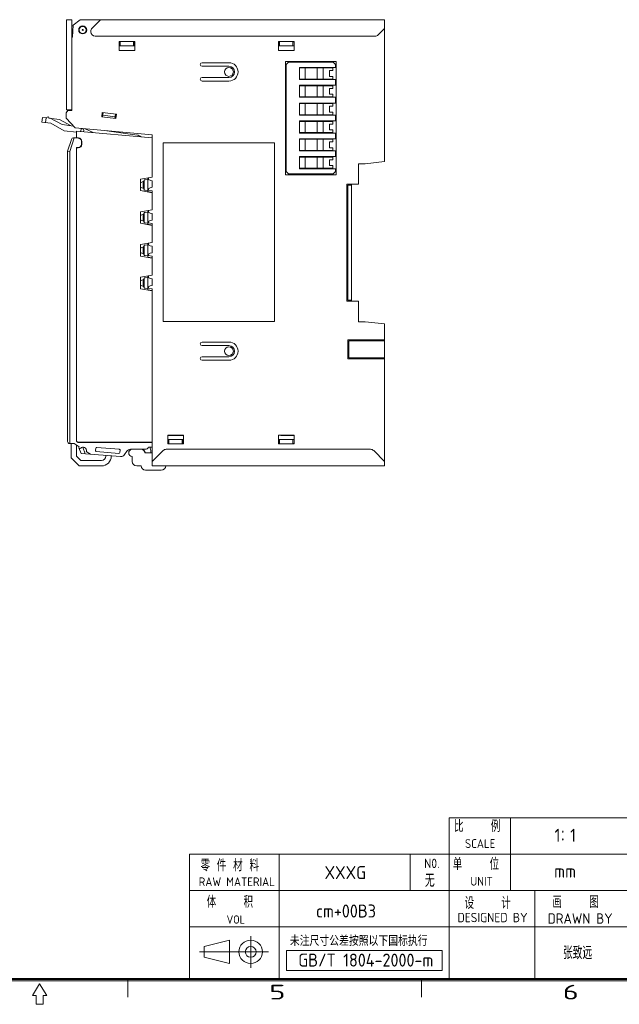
# Model space of a CAD drawing. Header units: inches. Extents: x 455 to 954, y 159 to 508.
# Tile 8 of 12: x 699 to 834, y 159 to 379. Entities that reach past the tile are written whole.
import ezdxf
from ezdxf.enums import TextEntityAlignment as Align

# ---------------------------------------------------------------- set-up
doc = ezdxf.new("R2010")
doc.units = ezdxf.units.IN
doc.header["$LTSCALE"] = 23.1
doc.header["$MEASUREMENT"] = 0
doc.layers.get('0').update_dxf_attribs({"lineweight": 18})
for name, color, linetype, lineweight in [('1_12_1_1', 7, 'Continuous', 18), ('1_13_1_1', 7, 'Continuous', 18), ('1_14_1_1', 7, 'Continuous', 18), ('1_15_1_1', 7, 'Continuous', 18), ('1_27', 7, 'Continuous', 18), ('1_41_1_1', 7, 'Continuous', 18), ('1_42_1_1', 7, 'Continuous', 18), ('1_43_1', 7, 'Continuous', 18), ('1_44_1_1', 7, 'Continuous', 18), ('1_6', 7, 'Continuous', 18)]:
    doc.layers.add(name, color=color, linetype=linetype, lineweight=lineweight)
doc.styles.get("Standard").update_dxf_attribs({"font": 'isocp3.shx', "bigfont": 'gbcbig.shx'})

# ---------------------------------------------------------------- blocks, each defined once
blk = doc.blocks.new('图表_1')
for p, q in [((287.55, -118.97), (157.08, -118.97)), ((157.08, -118.97), (157.08, -150)), ((168.92, -133.02), (168.92, -118.97)), ((287.55, -126), (106.94, -126)), ((106.94, -126), (106.94, -150)), ((124.24, -150), (124.24, -126)), ((149.56, -126), (149.56, -133.02)), ((287.55, -133.02), (106.94, -133.02)), ((173.64, -133.02), (173.64, -150)), ((223.32, -140.05), (106.94, -140.05)), ((287.78, -150.23), (-131.83, -150.23)), ((287.55, -150), (-131.6, -150)), ((94.99, -150.23), (94.99, -153.63)), ((151.69, -150.23), (151.69, -153.63)), ((288.01, -150.46), (-132.06, -150.46)), ((77.97, -151.03), (76.61, -153.29)), ((79.34, -153.29), (77.97, -151.03)), ((76.61, -153.29), (77.29, -153.29)), ((77.29, -153.29), (77.29, -154.99)), ((78.65, -153.29), (79.34, -153.29)), ((78.65, -154.99), (78.65, -153.29)), ((77.29, -154.99), (78.65, -154.99))]:
    blk.add_line(p, q)
for s, width, p in [('5', 1.69084, (122.31, -154.06)), ('6', 1.66776, (179.01, -154.06))]:
    blk.add_text(s, height=2.84, dxfattribs=dict(width=width)).set_placement(p)
blk = doc.blocks.new('hcfa图表_1')
blk.add_blockref('图表_1', (-366.29, 186.04))
blk = doc.blocks.new('体积_1')
blk.add_text('VOL', height=1.6).set_placement((3.83, -5.47))
at = {"insert": (0, -2.41), "char_height": 2.3, "width": 15.6277, "attachment_point": 7}
blk.add_mtext('体    积', dxfattribs=at)
blk = doc.blocks.new('设计_1')
at = {"attachment_point": 7}
for s, insert, char_height, width in [('设    计', (0, -2.42), 2.3, 15.3977), ('DESIGNED BY', (-1.35, -4.98), 1.8, 19.0929)]:
    blk.add_mtext(s, dxfattribs=dict(at, insert=insert, char_height=char_height, width=width))
blk = doc.blocks.new('禾川制图_1')
for p, q in [((246.07, -289.52), (250.97, -288.31)), ((250.97, -288.31), (250.97, -292.83)), ((255.05, -287.57), (255.05, -293.63)), ((245.17, -290.57), (258.47, -290.57)), ((246.07, -289.52), (246.07, -291.62)), ((261.95, -290.32), (292.06, -290.32)), ((261.95, -294.19), (261.95, -290.32)), ((292.06, -290.32), (292.06, -294.19)), ((246.07, -291.62), (250.97, -292.83)), ((292.06, -294.19), (261.95, -294.19))]:
    blk.add_line(p, q)
for radius in [2.26, 1.05]:
    blk.add_circle((255.05, -290.57), radius)
for name, p in [('hcfa图表_1', (502.61, -331.75)), ('体积_1', (246.56, -279.65)), ('设计_1', (296.35, -279.86))]:
    blk.add_blockref(name, p)
for s, height, p in [('SCALE', 1.7, (296.43, -270.5)), ('N0.', 1.806, (288.54, -274.38)), ('UNIT', 1.7, (297.48, -277.78)), ('未注尺寸公差按照以下国标执行', 2, (262.62, -289.42))]:
    blk.add_text(s, height=height).set_placement(p)
for s, insert, char_height, width, attachment_point in [('比    例', (294.33, -267.43), 2.3, 15.0527, 7), ('零 件 材 料', (245.35, -275.02), 2.3, 20.2811, 7), ('单    位', (294.08, -274.73), 2.3, 15.6564, 7), ('RAW MATERIAL', (245.02, -277.88), 1.7, 21.1286, 7), ('无', (288.71, -275.53), 2.5, 1.419, 1), ('画    图', (313.33, -282.09), 2.3, 14.8514, 7), ('DRAWN BY', (312.42, -285.14), 2.007, 17.8499, 7)]:
    blk.add_mtext(s, dxfattribs=dict(insert=insert, char_height=char_height, width=width, attachment_point=attachment_point))
for tag, p in [('V1.0', (7, -23.81)), ('XXXX', (49.65, -23.5)), ('XXXC', (81.79, -23.79)), ('XXXO', (93.95, -23.72))]:
    blk.add_attdef(tag, p, '', height=2.51)
blk.add_attdef('XXXY', (16.61, -23.72), '', height=2.51, rotation=0.6331)
for tag, p in [('XXXE', (315.81, -269.3)), ('XXXC', (348.56, -269.3)), ('XXXA', (399.26, -269.34)), ('XXXG', (273.32, -276.51)), ('XXXF', (315.77, -276.23)), ('XXXD', (349.08, -276.23)), ('XXXB', (399.16, -276.49)), ('XXXJ', (273.46, -283.93)), ('XXXM', (277.01, -293.42)), ('XXXP', (301.31, -291.91)), ('XXXN', (318.17, -292)), ('XXXQ', (335.14, -291.8)), ('XXXO', (351.7, -291.85))]:
    blk.add_attdef(tag, text='', height=2.51).set_placement(p, align=Align.CENTER)

msp = doc.modelspace()

# ---------------------------------------------------------------- linework, layer by layer
at = {"color": 7, "linetype": 'Continuous'}
for p, q in [((709.88, 379.47), (709.88, 359.29)), ((709.88, 379.47), (711.08, 379.47)), ((711.08, 379.47), (711.08, 359.09)), ((711.36, 378.07), (711.08, 378.07)), ((711.38, 378.27), (711.16, 375.57)), ((712.88, 379.47), (711.38, 378.27)), ((712.88, 379.47), (781.08, 379.47)), ((715.57, 377.56), (717.48, 379.47)), ((779.67, 376.06), (781.08, 377.47)), ((781.08, 347.67), (781.08, 379.47)), ((711.21, 376.27), (711.08, 376.27)), ((711.16, 375.57), (711.08, 375.57)), ((715.28, 376.77), (715.28, 376.85)), ((716.28, 375.77), (778.96, 375.77)), ((721.63, 372.57), (721.63, 374.57)), ((721.63, 374.57), (725.13, 374.57)), ((721.63, 374.47), (721.88, 374.47)), ((721.63, 373.57), (725.13, 373.57)), ((721.68, 373.57), (721.68, 374.47)), ((721.88, 374.57), (721.88, 373.57)), ((724.88, 374.57), (724.88, 373.57)), ((724.88, 374.47), (725.08, 374.47)), ((725.08, 373.57), (725.08, 374.57)), ((725.13, 374.37), (725.08, 374.37)), ((725.13, 374.57), (725.13, 372.57)), ((757.33, 374.57), (760.83, 374.57)), ((757.33, 372.57), (757.33, 374.57)), ((757.33, 374.47), (757.58, 374.47)), ((757.33, 373.57), (760.83, 373.57)), ((757.38, 373.57), (757.38, 374.47)), ((757.58, 374.57), (757.58, 373.57)), ((760.58, 374.57), (760.58, 373.57)), ((760.58, 374.47), (760.83, 374.47)), ((760.83, 374.57), (760.83, 372.57)), ((725.13, 372.57), (721.63, 372.57)), ((760.83, 372.57), (757.33, 372.57)), ((746.23, 369.82), (740.23, 369.82)), ((740.23, 369.02), (746.23, 369.02)), ((758.88, 370.12), (770.28, 370.12)), ((758.88, 344.72), (758.88, 370.12)), ((770.28, 370.12), (770.28, 344.72)), ((746.23, 366.52), (740.23, 366.52)), ((740.23, 365.72), (746.23, 365.72)), ((710.18, 359.09), (709.78, 358.59)), ((709.78, 357.39), (709.78, 358.59)), ((711.08, 359.29), (709.88, 359.29)), ((711.08, 359.09), (710.18, 359.09)), ((710.78, 359.09), (710.78, 359.29)), ((717.74, 357.68), (717.85, 358.67)), ((720.91, 357.31), (717.74, 357.68)), ((717.85, 358.67), (721.03, 358.3)), ((717.93, 357.66), (718.05, 358.65)), ((720.76, 357.73), (717.98, 358.06)), ((720.71, 357.33), (720.83, 358.32)), ((721.03, 358.3), (720.91, 357.31)), ((709.78, 357.39), (711.78, 355.2)), ((729.08, 353.69), (711.78, 355.2)), ((729.08, 344.17), (729.08, 353.69)), ((731.48, 351.85), (731.48, 311.85)), ((756.48, 351.85), (731.48, 351.85)), ((756.48, 311.85), (756.48, 351.85)), ((776.78, 347.17), (775.28, 347.17)), ((775.28, 347.17), (775.28, 342.57)), ((781.08, 347.67), (776.78, 347.17)), ((770.28, 344.72), (758.88, 344.72)), ((728.23, 344.02), (729.08, 344.17)), ((728.23, 343.86), (728.23, 344.02)), ((729.08, 343.37), (728.56, 343.46)), ((729.08, 341.9), (729.08, 343.37)), ((775.28, 342.57), (772.68, 342.57)), ((772.68, 316.37), (772.68, 342.57)), ((772.88, 342.37), (773.68, 342.37)), ((772.88, 342.37), (772.88, 316.57)), ((773.68, 316.37), (773.68, 342.57)), ((728.23, 341.25), (728.23, 341.41)), ((729.08, 341.1), (728.23, 341.25)), ((728.56, 341.81), (729.08, 341.9)), ((729.08, 336.84), (729.08, 341.1)), ((772.68, 339.67), (772.88, 339.67)), ((772.68, 339.47), (772.88, 339.47)), ((728.23, 336.69), (729.08, 336.84)), ((728.23, 336.53), (728.23, 336.69)), ((729.08, 336.04), (728.56, 336.13)), ((729.08, 334.57), (729.08, 336.04)), ((772.88, 336.47), (772.68, 336.47)), ((772.68, 336.27), (772.88, 336.27)), ((728.23, 333.92), (728.23, 334.08)), ((729.08, 333.77), (728.23, 333.92)), ((728.56, 334.48), (729.08, 334.57)), ((729.08, 329.51), (729.08, 333.77)), ((772.88, 332.17), (772.68, 332.17)), ((728.23, 329.36), (729.08, 329.51)), ((728.23, 329.2), (728.23, 329.36)), ((728.23, 326.59), (728.23, 326.75)), ((729.08, 328.71), (728.56, 328.8)), ((728.56, 327.15), (729.08, 327.24)), ((729.08, 327.24), (729.08, 328.71)), ((772.88, 326.77), (772.68, 326.77)), ((729.08, 326.44), (728.23, 326.59)), ((729.08, 322.18), (729.08, 326.44)), ((772.68, 322.67), (772.88, 322.67)), ((772.68, 322.47), (772.88, 322.47)), ((728.23, 322.03), (729.08, 322.18)), ((728.23, 321.87), (728.23, 322.03)), ((729.08, 321.38), (728.56, 321.47)), ((729.08, 319.91), (729.08, 321.38)), ((728.23, 319.26), (728.23, 319.42)), ((729.08, 319.11), (728.23, 319.26)), ((728.56, 319.82), (729.08, 319.91)), ((729.08, 279.47), (729.08, 319.11)), ((772.88, 319.47), (772.68, 319.47)), ((772.68, 319.27), (772.88, 319.27)), ((772.68, 316.37), (775.28, 316.37)), ((773.68, 316.57), (772.88, 316.57)), ((775.28, 311.77), (775.28, 316.37)), ((731.48, 311.85), (756.48, 311.85)), ((776.78, 311.77), (775.28, 311.77)), ((781.08, 311.27), (776.78, 311.77)), ((781.08, 279.47), (781.08, 311.27)), ((746.23, 307.22), (740.23, 307.22)), ((772.88, 307.72), (781.08, 307.72)), ((772.88, 307.72), (772.88, 303.47)), ((773.08, 307.52), (781.08, 307.52)), ((773.08, 303.67), (773.08, 307.52)), ((773.68, 307.72), (773.68, 307.52)), ((780.28, 307.72), (780.28, 307.52)), ((740.23, 306.42), (746.23, 306.42)), ((746.23, 303.92), (740.23, 303.92)), ((740.23, 303.12), (746.23, 303.12)), ((772.88, 303.47), (781.08, 303.47)), ((781.08, 303.67), (773.08, 303.67)), ((773.68, 303.47), (773.68, 303.67)), ((778.28, 303.67), (778.28, 303.47)), ((732.53, 286.37), (736.03, 286.37)), ((732.53, 284.37), (732.53, 286.37)), ((736.03, 286.25), (732.53, 286.25)), ((732.53, 285.37), (736.03, 285.37)), ((732.58, 284.47), (732.58, 285.37)), ((732.78, 284.37), (732.78, 285.37)), ((735.78, 284.37), (735.78, 285.37)), ((735.98, 284.37), (735.98, 285.37)), ((736.03, 286.37), (736.03, 284.37)), ((757.33, 286.37), (760.83, 286.37)), ((757.33, 284.37), (757.33, 286.37)), ((757.33, 285.37), (760.83, 285.37)), ((757.38, 284.47), (757.38, 285.37)), ((757.58, 284.37), (757.58, 285.37)), ((757.88, 286.25), (757.88, 286.37)), ((760.83, 286.25), (757.88, 286.25)), ((760.58, 284.37), (760.58, 285.37)), ((760.83, 286.37), (760.83, 284.37)), ((731.48, 282.87), (729.08, 280.47)), ((777.96, 283.17), (732.19, 283.17)), ((732.78, 284.47), (732.53, 284.47)), ((736.03, 284.37), (732.53, 284.37)), ((735.98, 284.47), (735.78, 284.47)), ((735.98, 284.57), (736.03, 284.57)), ((757.58, 284.47), (757.33, 284.47)), ((760.83, 284.37), (757.33, 284.37)), ((760.83, 284.47), (760.58, 284.47)), ((781.08, 280.47), (778.67, 282.87)), ((724.58, 281.57), (724.58, 280.47)), ((729.08, 282.37), (727.38, 282.37)), ((725.58, 279.47), (726.58, 279.47)), ((727.58, 278.47), (731.08, 278.47)), ((729.08, 279.47), (781.08, 279.47))]:
    msp.add_line(p, q, dxfattribs=at)
for centre, radius in [((713.48, 377.17), 0.9), ((713.48, 377.17), 0.8), ((713.48, 377.17), 0.1), ((746.23, 367.77), 1), ((746.23, 305.17), 1)]:
    msp.add_circle(centre, radius, dxfattribs=at)
for centre, radius, start, end in [((716.28, 376.85), 1, 135, 180), ((716.28, 376.77), 1, 180, 270), ((778.96, 376.77), 1, 270, 315), ((740.23, 369.42), 0.4, 90, 270), ((746.23, 367.77), 2.05, 270, 90), ((746.23, 367.77), 1.25, 270, 90), ((740.23, 366.12), 0.4, 90, 270), ((728.63, 343.86), 0.4, 180, 259.9239), ((728.63, 341.41), 0.4, 100.0761, 180), ((728.63, 336.53), 0.4, 180, 259.9239), ((728.63, 334.08), 0.4, 100.0761, 180), ((728.63, 329.2), 0.4, 180, 259.9239), ((728.63, 326.75), 0.4, 100.0761, 180), ((728.63, 321.87), 0.4, 180, 259.9239), ((728.63, 319.42), 0.4, 100.0761, 180), ((740.23, 306.82), 0.4, 90, 270), ((746.23, 305.17), 2.05, 270, 90), ((746.23, 305.17), 1.25, 270, 90), ((740.23, 303.52), 0.4, 90, 270), ((724.58, 282.37), 0.8, 90, 270), ((726.58, 282.37), 0.8, 0, 90), ((732.19, 282.17), 1, 90, 135), ((777.96, 282.17), 1, 45, 90), ((725.58, 280.47), 1, 180, 270), ((727.58, 279.47), 1, 180, 270), ((731.08, 279.47), 1, 270, 0)]:
    msp.add_arc(centre, radius, start, end, dxfattribs=at)
at = {"layer": '1_12_1_1', "color": 7, "linetype": 'Continuous'}
for p, q in [((769.55, 356.67), (762.08, 356.67)), ((763.32, 356.67), (763.32, 354.17)), ((764.08, 356.77), (764.08, 356.67)), ((764.09, 356.77), (764.09, 356.67)), ((766.02, 354.17), (766.02, 356.67)), ((767.38, 356.67), (767.38, 354.17)), ((767.78, 356.67), (767.78, 356.77)), ((768.25, 356.77), (768.25, 356.67)), ((768.74, 356.07), (769.55, 356.07)), ((768.74, 356.07), (768.74, 354.77)), ((768.95, 356.77), (768.95, 356.67)), ((769.5, 356.07), (769.5, 356.67)), ((769.55, 356.67), (769.55, 356.07)), ((762.08, 354.17), (769.55, 354.17)), ((764.08, 354.17), (764.08, 354.07)), ((764.09, 354.17), (764.09, 354.07)), ((767.78, 354.07), (767.78, 354.17)), ((768.25, 354.17), (768.25, 354.07)), ((769.55, 354.77), (768.74, 354.77)), ((768.95, 354.17), (768.95, 354.07)), ((769.5, 354.17), (769.5, 354.77)), ((769.55, 354.77), (769.55, 354.17))]:
    msp.add_line(p, q, dxfattribs=at)
at = {"layer": '1_13_1_1', "color": 7, "linetype": 'Continuous'}
for p, q in [((764.08, 348.77), (764.08, 348.67)), ((764.09, 348.77), (764.09, 348.67)), ((767.78, 348.67), (767.78, 348.77)), ((768.25, 348.77), (768.25, 348.67)), ((768.95, 348.77), (768.95, 348.67)), ((769.55, 348.67), (762.08, 348.67)), ((763.32, 348.67), (763.32, 346.17)), ((766.02, 346.17), (766.02, 348.67)), ((767.38, 348.67), (767.38, 346.17)), ((768.74, 348.07), (769.55, 348.07)), ((768.74, 348.07), (768.74, 346.77)), ((769.55, 346.77), (768.74, 346.77)), ((769.5, 348.07), (769.5, 348.67)), ((769.5, 346.17), (769.5, 346.77)), ((769.55, 348.67), (769.55, 348.07)), ((769.55, 346.77), (769.55, 346.17)), ((762.08, 346.17), (769.55, 346.17)), ((764.08, 346.17), (764.08, 346.07)), ((764.09, 346.17), (764.09, 346.07)), ((767.78, 346.07), (767.78, 346.17)), ((768.25, 346.17), (768.25, 346.07)), ((768.95, 346.17), (768.95, 346.07))]:
    msp.add_line(p, q, dxfattribs=at)
at = {"layer": '1_14_1_1', "color": 7, "linetype": 'Continuous'}
for p, q in [((769.55, 368.67), (762.08, 368.67)), ((763.32, 368.67), (763.32, 366.17)), ((764.08, 368.77), (764.08, 368.67)), ((764.09, 368.77), (764.09, 368.67)), ((766.02, 366.17), (766.02, 368.67)), ((767.38, 368.67), (767.38, 366.17)), ((767.78, 368.67), (767.78, 368.77)), ((768.25, 368.77), (768.25, 368.67)), ((768.95, 368.77), (768.95, 368.67)), ((769.5, 368.07), (769.5, 368.67)), ((769.55, 368.67), (769.55, 368.07)), ((768.74, 368.07), (769.55, 368.07)), ((768.74, 368.07), (768.74, 366.77)), ((769.55, 366.77), (768.74, 366.77)), ((769.5, 366.17), (769.5, 366.77)), ((769.55, 366.77), (769.55, 366.17)), ((762.08, 366.17), (769.55, 366.17)), ((764.08, 366.17), (764.08, 366.07)), ((764.09, 366.17), (764.09, 366.07)), ((767.78, 366.07), (767.78, 366.17)), ((768.25, 366.17), (768.25, 366.07)), ((768.95, 366.17), (768.95, 366.07))]:
    msp.add_line(p, q, dxfattribs=at)
at = {"layer": '1_15_1_1', "color": 7, "linetype": 'Continuous'}
for p, q in [((759.08, 369.42), (759.58, 369.92)), ((759.08, 369.42), (759.08, 345.42)), ((769.58, 369.92), (759.58, 369.92)), ((770.28, 368.77), (762.08, 368.77)), ((762.08, 368.77), (762.08, 366.07)), ((769.58, 369.92), (770.08, 369.42)), ((770.08, 368.77), (770.08, 369.42)), ((770.28, 366.07), (762.08, 366.07)), ((762.08, 364.77), (770.28, 364.77)), ((762.08, 364.77), (762.08, 362.07)), ((770.08, 364.77), (770.08, 366.07)), ((770.28, 362.07), (762.08, 362.07)), ((770.08, 360.77), (770.08, 362.07)), ((762.08, 360.77), (770.28, 360.77)), ((762.08, 360.77), (762.08, 358.07)), ((770.28, 358.07), (762.08, 358.07)), ((770.08, 356.77), (770.08, 358.07)), ((762.08, 356.77), (770.28, 356.77)), ((762.08, 356.77), (762.08, 354.07)), ((762.08, 354.07), (770.28, 354.07)), ((770.08, 352.77), (770.08, 354.07)), ((762.08, 352.77), (770.28, 352.77)), ((762.08, 352.77), (762.08, 350.07)), ((770.28, 350.07), (762.08, 350.07)), ((762.08, 348.77), (770.28, 348.77)), ((762.08, 348.77), (762.08, 346.07)), ((770.08, 348.77), (770.08, 350.07)), ((759.58, 344.92), (759.08, 345.42)), ((759.58, 344.92), (769.58, 344.92)), ((762.08, 346.07), (770.28, 346.07)), ((770.08, 345.42), (769.58, 344.92)), ((770.08, 345.42), (770.08, 346.07))]:
    msp.add_line(p, q, dxfattribs=at)
at = {"layer": '1_27', "color": 7, "linetype": 'Continuous'}
for p, q in [((712.08, 354.47), (712.08, 353.02)), ((712.08, 354.47), (729.08, 352.99)), ((712.55, 352.98), (712.08, 353.02)), ((713.28, 352.18), (713.28, 351.54)), ((712.08, 350.74), (712.08, 285.19)), ((712.48, 350.74), (712.08, 350.74)), ((729.08, 344.19), (726.43, 343.71)), ((726.43, 341.16), (726.43, 343.71)), ((727.11, 343.24), (726.56, 343)), ((727.03, 341.67), (727.03, 343.2)), ((727.23, 343.59), (727.48, 343.59)), ((727.23, 341.28), (727.23, 343.59)), ((728.08, 343.68), (727.48, 343.59)), ((728.23, 343.97), (728.08, 343.95)), ((728.08, 340.93), (728.08, 343.95)), ((726.43, 341.16), (729.08, 340.69)), ((726.56, 341.88), (727.11, 341.64)), ((727.48, 341.28), (727.23, 341.28)), ((727.48, 341.28), (728.08, 341.19)), ((728.08, 340.93), (729.08, 340.75)), ((729.08, 336.86), (726.43, 336.38)), ((726.43, 333.83), (726.43, 336.38)), ((727.11, 335.91), (726.56, 335.67)), ((727.03, 334.34), (727.03, 335.87)), ((727.23, 336.26), (727.48, 336.26)), ((727.23, 333.95), (727.23, 336.26)), ((728.08, 336.35), (727.48, 336.26)), ((728.23, 336.64), (728.08, 336.62)), ((728.08, 333.6), (728.08, 336.62)), ((726.43, 333.83), (729.08, 333.36)), ((726.56, 334.55), (727.11, 334.31)), ((727.48, 333.95), (727.23, 333.95)), ((727.48, 333.95), (728.08, 333.86)), ((728.08, 333.6), (729.08, 333.42)), ((729.08, 329.53), (726.43, 329.05)), ((726.43, 326.5), (726.43, 329.05)), ((727.23, 328.93), (727.48, 328.93)), ((727.23, 326.62), (727.23, 328.93)), ((728.08, 329.02), (727.48, 328.93)), ((728.23, 329.31), (728.08, 329.29)), ((728.08, 326.27), (728.08, 329.29)), ((727.11, 328.58), (726.56, 328.34)), ((726.56, 327.22), (727.11, 326.98)), ((727.03, 327.01), (727.03, 328.54)), ((727.48, 326.62), (727.23, 326.62)), ((727.48, 326.62), (728.08, 326.53)), ((726.43, 326.5), (729.08, 326.03)), ((728.08, 326.27), (729.08, 326.09)), ((729.08, 322.2), (726.43, 321.72)), ((726.43, 319.17), (726.43, 321.72)), ((727.11, 321.25), (726.56, 321.01)), ((727.03, 319.68), (727.03, 321.21)), ((727.23, 321.6), (727.48, 321.6)), ((727.23, 319.29), (727.23, 321.6)), ((728.08, 321.69), (727.48, 321.6)), ((728.23, 321.98), (728.08, 321.96)), ((728.08, 318.94), (728.08, 321.96)), ((726.43, 319.17), (729.08, 318.7)), ((726.56, 319.89), (727.11, 319.65)), ((727.48, 319.29), (727.23, 319.29)), ((727.48, 319.29), (728.08, 319.2)), ((728.08, 318.94), (729.08, 318.76)), ((712.48, 284.8), (729.08, 284.8))]:
    msp.add_line(p, q, dxfattribs=at)
for centre, radius, start, end in [((712.48, 351.54), 0.8, 270, 0), ((712.48, 352.18), 0.8, 360, 84.6376), ((712.48, 285.2), 0.4, 180.0355, 270)]:
    msp.add_arc(centre, radius, start, end, dxfattribs=at)
for points, knots in [([(726.56, 343), (726.53, 342.98), (726.48, 342.97), (726.44, 342.97), (726.43, 342.97)], [0, 0, 0, 0, 0.0700474, 0.1346835, 0.1346835, 0.1346835, 0.1346835]), ([(727.23, 343.4), (727.23, 343.39), (727.22, 343.36), (727.2, 343.29), (727.15, 343.25), (727.12, 343.24), (727.11, 343.24)], [0, 0, 0, 0, 0.0151002, 0.099714, 0.1843277, 0.2071422, 0.2071422, 0.2071422, 0.2071422]), ([(726.43, 341.9), (726.43, 341.9), (726.47, 341.9), (726.51, 341.89), (726.55, 341.88), (726.56, 341.88)], [0, 0, 0, 0, 0.0276952, 0.1134385, 0.13481, 0.13481, 0.13481, 0.13481]), ([(727.11, 341.64), (727.13, 341.63), (727.16, 341.61), (727.21, 341.55), (727.23, 341.5), (727.23, 341.48)], [0, 0, 0, 0, 0.0590897, 0.1391994, 0.2055313, 0.2055313, 0.2055313, 0.2055313]), ([(726.56, 335.67), (726.53, 335.65), (726.48, 335.64), (726.44, 335.64), (726.43, 335.64)], [0, 0, 0, 0, 0.0700474, 0.1346835, 0.1346835, 0.1346835, 0.1346835]), ([(727.23, 336.07), (727.23, 336.06), (727.22, 336.03), (727.2, 335.96), (727.15, 335.92), (727.12, 335.91), (727.11, 335.91)], [0, 0, 0, 0, 0.0151002, 0.099714, 0.1843277, 0.2071422, 0.2071422, 0.2071422, 0.2071422]), ([(726.43, 334.57), (726.43, 334.57), (726.47, 334.57), (726.51, 334.56), (726.55, 334.55), (726.56, 334.55)], [0, 0, 0, 0, 0.0276952, 0.1134385, 0.13481, 0.13481, 0.13481, 0.13481]), ([(727.11, 334.31), (727.13, 334.3), (727.16, 334.28), (727.21, 334.22), (727.23, 334.17), (727.23, 334.15)], [0, 0, 0, 0, 0.0590897, 0.1391994, 0.2055313, 0.2055313, 0.2055313, 0.2055313]), ([(726.56, 328.34), (726.53, 328.32), (726.48, 328.31), (726.44, 328.31), (726.43, 328.31)], [0, 0, 0, 0, 0.0700474, 0.1346835, 0.1346835, 0.1346835, 0.1346835]), ([(726.43, 327.24), (726.43, 327.24), (726.47, 327.24), (726.51, 327.23), (726.55, 327.22), (726.56, 327.22)], [0, 0, 0, 0, 0.0276952, 0.1134385, 0.13481, 0.13481, 0.13481, 0.13481]), ([(727.23, 328.74), (727.23, 328.73), (727.22, 328.7), (727.2, 328.63), (727.15, 328.59), (727.12, 328.58), (727.11, 328.58)], [0, 0, 0, 0, 0.0151002, 0.099714, 0.1843277, 0.2071422, 0.2071422, 0.2071422, 0.2071422]), ([(727.11, 326.98), (727.13, 326.97), (727.16, 326.95), (727.21, 326.89), (727.23, 326.84), (727.23, 326.82)], [0, 0, 0, 0, 0.0590897, 0.1391994, 0.2055313, 0.2055313, 0.2055313, 0.2055313]), ([(726.56, 321.01), (726.53, 320.99), (726.48, 320.98), (726.44, 320.98), (726.43, 320.98)], [0, 0, 0, 0, 0.0700474, 0.1346835, 0.1346835, 0.1346835, 0.1346835]), ([(727.23, 321.41), (727.23, 321.4), (727.22, 321.37), (727.2, 321.3), (727.15, 321.26), (727.12, 321.25), (727.11, 321.25)], [0, 0, 0, 0, 0.0151002, 0.099714, 0.1843277, 0.2071422, 0.2071422, 0.2071422, 0.2071422]), ([(726.43, 319.91), (726.43, 319.91), (726.47, 319.91), (726.51, 319.9), (726.55, 319.89), (726.56, 319.89)], [0, 0, 0, 0, 0.0276952, 0.1134385, 0.13481, 0.13481, 0.13481, 0.13481]), ([(727.11, 319.65), (727.13, 319.64), (727.16, 319.62), (727.21, 319.56), (727.23, 319.51), (727.23, 319.49)], [0, 0, 0, 0, 0.0590897, 0.1391994, 0.2055313, 0.2055313, 0.2055313, 0.2055313])]:
    msp.add_open_spline(points, degree=3, knots=knots, dxfattribs=at)
at = {"layer": '1_41_1_1', "color": 7, "linetype": 'Continuous'}
for p, q in [((768.08, 368.77), (768.08, 368.67)), ((769.08, 366.17), (769.08, 366.07)), ((769.08, 364.77), (769.08, 364.67)), ((769.08, 362.17), (769.08, 362.07)), ((769.08, 360.77), (769.08, 360.67)), ((769.08, 358.17), (769.08, 358.07)), ((769.08, 356.77), (769.08, 356.67)), ((769.08, 354.17), (769.08, 354.07)), ((769.08, 352.77), (769.08, 352.67)), ((769.08, 350.17), (769.08, 350.07)), ((769.08, 348.77), (769.08, 348.67)), ((768.08, 346.17), (768.08, 346.07))]:
    msp.add_line(p, q, dxfattribs=at)
at = {"layer": '1_42_1_1', "color": 7, "linetype": 'Continuous'}
for p, q in [((769.55, 360.67), (762.08, 360.67)), ((763.32, 360.67), (763.32, 358.17)), ((764.08, 360.77), (764.08, 360.67)), ((764.09, 360.77), (764.09, 360.67)), ((766.02, 358.17), (766.02, 360.67)), ((767.38, 360.67), (767.38, 358.17)), ((767.78, 360.67), (767.78, 360.77)), ((768.25, 360.77), (768.25, 360.67)), ((768.74, 360.07), (769.55, 360.07)), ((768.74, 360.07), (768.74, 358.77)), ((768.95, 360.77), (768.95, 360.67)), ((769.5, 360.07), (769.5, 360.67)), ((769.55, 360.67), (769.55, 360.07)), ((762.08, 358.17), (769.55, 358.17)), ((764.08, 358.17), (764.08, 358.07)), ((764.09, 358.17), (764.09, 358.07)), ((767.78, 358.07), (767.78, 358.17)), ((768.25, 358.17), (768.25, 358.07)), ((769.55, 358.77), (768.74, 358.77)), ((768.95, 358.17), (768.95, 358.07)), ((769.5, 358.17), (769.5, 358.77)), ((769.55, 358.77), (769.55, 358.17))]:
    msp.add_line(p, q, dxfattribs=at)
at = {"layer": '1_43_1', "color": 7, "linetype": 'Continuous'}
for p, q in [((769.55, 352.67), (762.08, 352.67)), ((763.32, 352.67), (763.32, 350.17)), ((764.08, 352.77), (764.08, 352.67)), ((764.09, 352.77), (764.09, 352.67)), ((766.02, 350.17), (766.02, 352.67)), ((767.38, 352.67), (767.38, 350.17)), ((767.78, 352.67), (767.78, 352.77)), ((768.25, 352.77), (768.25, 352.67)), ((768.74, 352.07), (769.55, 352.07)), ((768.74, 352.07), (768.74, 350.77)), ((768.95, 352.77), (768.95, 352.67)), ((769.5, 352.07), (769.5, 352.67)), ((769.55, 352.67), (769.55, 352.07)), ((762.08, 350.17), (769.55, 350.17)), ((764.08, 350.17), (764.08, 350.07)), ((764.09, 350.17), (764.09, 350.07)), ((767.78, 350.07), (767.78, 350.17)), ((768.25, 350.17), (768.25, 350.07)), ((769.55, 350.77), (768.74, 350.77)), ((768.95, 350.17), (768.95, 350.07)), ((769.5, 350.17), (769.5, 350.77)), ((769.55, 350.77), (769.55, 350.17))]:
    msp.add_line(p, q, dxfattribs=at)
at = {"layer": '1_44_1_1', "color": 7, "linetype": 'Continuous'}
for p, q in [((769.55, 364.67), (762.08, 364.67)), ((763.32, 364.67), (763.32, 362.17)), ((764.08, 364.77), (764.08, 364.67)), ((764.09, 364.77), (764.09, 364.67)), ((766.02, 362.17), (766.02, 364.67)), ((767.38, 364.67), (767.38, 362.17)), ((767.78, 364.67), (767.78, 364.77)), ((768.25, 364.77), (768.25, 364.67)), ((768.95, 364.77), (768.95, 364.67)), ((769.5, 364.07), (769.5, 364.67)), ((769.55, 364.67), (769.55, 364.07)), ((762.08, 362.17), (769.55, 362.17)), ((764.08, 362.17), (764.08, 362.07)), ((764.09, 362.17), (764.09, 362.07)), ((767.78, 362.07), (767.78, 362.17)), ((768.25, 362.17), (768.25, 362.07)), ((768.74, 364.07), (769.55, 364.07)), ((768.74, 364.07), (768.74, 362.77)), ((769.55, 362.77), (768.74, 362.77)), ((768.95, 362.17), (768.95, 362.07)), ((769.5, 362.17), (769.5, 362.77)), ((769.55, 362.77), (769.55, 362.17))]:
    msp.add_line(p, q, dxfattribs=at)
at = {"layer": '1_6', "color": 7, "linetype": 'Continuous'}
for p, q in [((704.35, 356.49), (704.49, 357.58)), ((704.49, 357.58), (705.43, 357.47)), ((706.34, 356.25), (704.35, 356.49)), ((705.28, 357.49), (705.15, 356.39)), ((705.93, 357.41), (708.26, 357.12)), ((706.22, 357.37), (708.87, 355.94)), ((709.36, 354.57), (706.34, 356.25)), ((710.9, 355.69), (708.26, 357.12)), ((708.87, 355.94), (711.39, 355.63)), ((712.08, 354.23), (709.36, 354.57)), ((713.15, 355.08), (713.06, 354.39)), ((713.44, 355.02), (713.24, 355.05)), ((713.66, 354.34), (713.7, 354.69)), ((715.83, 354.15), (714, 355.01)), ((718.92, 354.58), (725.65, 353.62)), ((710.08, 349.99), (710.96, 352.64)), ((710.58, 349.91), (711.6, 352.99)), ((711.91, 352.99), (711.44, 352.99)), ((711.91, 352.99), (712.5, 352.93)), ((712.5, 352.93), (712.81, 352.91)), ((713.23, 351.27), (713.23, 352.14)), ((710.08, 284.96), (710.08, 349.99)), ((710.58, 349.91), (710.08, 349.99)), ((710.58, 349.91), (710.58, 284.46)), ((712.08, 285.18), (712.08, 350.79)), ((712.08, 350.79), (712.43, 350.79)), ((712.37, 284.76), (712.46, 284.73)), ((712.46, 284.73), (712.57, 284.72)), ((729.08, 284.72), (712.57, 284.72)), ((713.08, 284.72), (713.08, 284.8)), ((727.63, 284.8), (727.63, 284.72)), ((728.28, 284.8), (728.28, 284.72)), ((710.58, 284.46), (711.58, 284.46)), ((710.88, 281.26), (710.88, 284.46)), ((712.67, 283.75), (711.58, 284.46)), ((712.08, 281.66), (712.08, 284.14)), ((712.64, 283.53), (713.1, 282.26)), ((714.01, 282.18), (713.5, 283.63)), ((715.26, 282.08), (714.29, 282.71)), ((716.39, 283.41), (716.34, 282.89)), ((716.52, 282.67), (721.6, 282.27)), ((721.68, 283.18), (716.61, 283.59)), ((721.82, 282.45), (721.87, 282.97)), ((723.38, 282.73), (722.86, 281.98)), ((724.2, 283.17), (727.68, 283.17)), ((728.42, 283.67), (729.08, 283.67)), ((728.52, 283.67), (728.66, 283.17)), ((712.68, 279.46), (710.88, 281.26)), ((712.08, 281.66), (713.08, 280.66)), ((717.68, 280.66), (713.08, 280.66)), ((721.95, 281.54), (713.1, 282.26)), ((718.68, 281.66), (718.68, 281.81)), ((719.88, 281.71), (719.88, 281.66)), ((712.68, 279.46), (717.68, 279.46))]:
    msp.add_line(p, q, dxfattribs=at)
for centre, radius, start, end in [((705.68, 357.44), 0.25, 353, 173), ((713.21, 354.75), 0.3, 83, 102.4712), ((713.4, 354.73), 0.3, 353, 83), ((724.87, 350.52), 3.2, 57.7815, 76), ((711.44, 352.49), 0.5, 90, 161.5651), ((712.43, 351.59), 0.8, 270, 360), ((712.43, 352.14), 0.8, 0, 84.7892), ((710.58, 284.96), 0.5, 180, 270), ((712.88, 283.62), 0.25, 147.1871, 296.1428), ((713.55, 282.87), 0.762, 347.63, 136.8102), ((716.54, 282.87), 0.2, 174.5726, 265.3941), ((716.59, 283.39), 0.2, 85.3941, 174.5726), ((721.67, 282.98), 0.2, 354.5726, 85.3941), ((724.2, 282.17), 1, 90, 145.5646), ((726.58, 282.17), 1, 11.7524, 90), ((727.68, 283.67), 0.5, 270, 337.9757), ((728.42, 283.37), 0.3, 90, 157.9757), ((726.75, 282.56), 2, 354.374, 17.6543), ((717.68, 281.66), 2.2, 270, 0), ((717.68, 281.66), 1, 270, 0), ((721.62, 282.47), 0.2, 265.3941, 354.5726), ((722.03, 282.54), 1, 265.3941, 325.5646)]:
    msp.add_arc(centre, radius, start, end, dxfattribs=at)
msp.add_open_spline([(712.08, 285.18), (712.08, 285.12), (712.09, 285.07), (712.11, 285.01)], degree=3, dxfattribs=at)
msp.add_open_spline([(712.11, 285.01), (712.11, 285.01), (712.14, 284.94), (712.23, 284.83), (712.33, 284.78), (712.37, 284.76)], degree=3, knots=[0, 0, 0, 0, 0.0123742, 0.2073975, 0.3714929, 0.3714929, 0.3714929, 0.3714929], dxfattribs=at)

# ---------------------------------------------------------------- block references
ref = msp.add_blockref('禾川制图_1', (455.26, 507.59), dxfattribs=dict(xscale=1.159979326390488, yscale=1.159979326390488, zscale=1.159979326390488))
ref.add_attrib('XXXG', 'XXXG', dxfattribs={"height": 2.91}).set_placement((772.31, 186.85), align=Align.CENTER)
ref.add_attrib('XXXE', '1：1', dxfattribs={"height": 2.91}).set_placement((821.59, 195.21), align=Align.CENTER)
ref.add_attrib('XXXF', 'mm', dxfattribs={"height": 2.91}).set_placement((821.55, 187.17), align=Align.CENTER)
ref.add_attrib('XXXN', '张致远', dxfattribs={"height": 2.91}).set_placement((824.34, 168.88), align=Align.CENTER)
ref.add_attrib('XXXM', 'GB/T 1804-2000-m', dxfattribs={"height": 2.9104}).set_placement((776.91, 167.23), align=Align.CENTER)
ref.add_attrib('XXXJ', 'cm+00B3', dxfattribs={"height": 2.91}).set_placement((772.47, 178.23), align=Align.CENTER)

doc.saveas('drawing.dxf')
